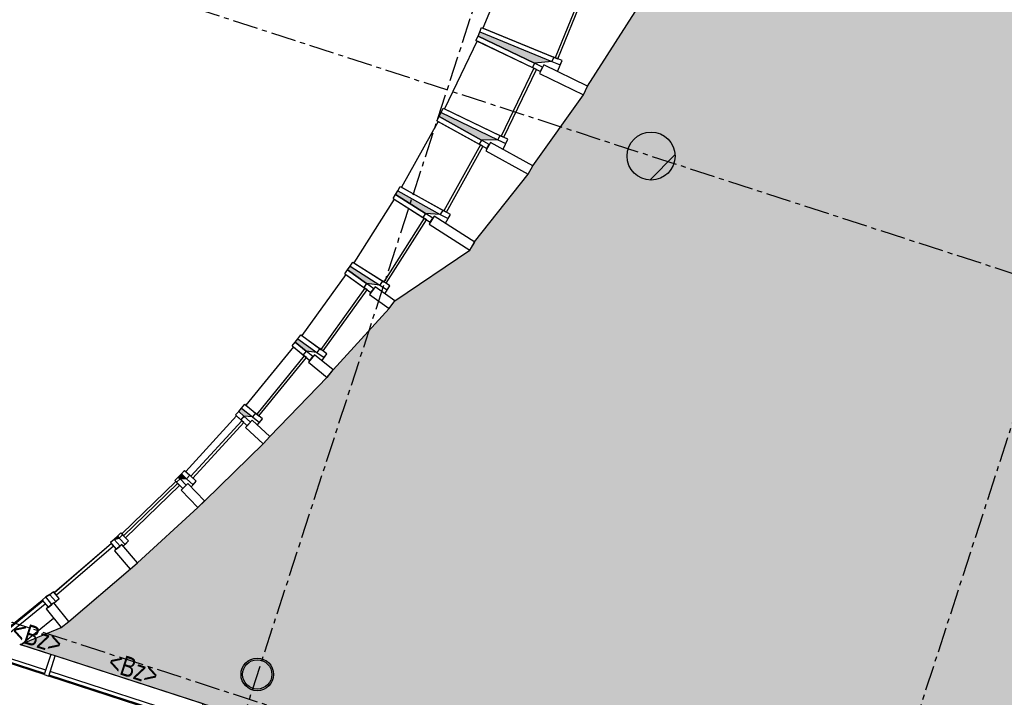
# Model space of a CAD drawing. Header units: millimetres. Extents: x -4106 to 114694, y -37499 to 54647.
# Tile 18 of 109: x 42789 to 55085, y -14794 to -6332. Entities that reach past the tile are written whole.
import ezdxf
from ezdxf.enums import TextEntityAlignment as Align

# ---------------------------------------------------------------- set-up
doc = ezdxf.new("R2010")
doc.units = ezdxf.units.MM
doc.header["$LTSCALE"] = 50
doc.linetypes.add('B0301', pattern=[25, 12.5, -6.25, 0, -6.25])
doc.linetypes.add('XREF_STRAMIEN$0$B0201', pattern=[50, 31.25, -6.25, 6.25, -6.25])
for name, color, linetype in [('FOK_07_STRAMIEN', 13, 'B0301'), ('FOK_22_BINNENWANDEN', 2, 'Continuous'), ('XREF_05-werkset$0$AA01254-_egaal-254', 254, 'Continuous'), ('XREF_05-werkset$0$AA28G---_PREFABBETON', 242, 'Continuous'), ('XREF_05-werkset$0$AA31-O--_GLAS', 242, 'Continuous'), ('XREF_05-werkset$0$AI31----_BUITENKOZ', 242, 'Continuous'), ('XREF_05-werkset$0$AI31-O--_GLAS', 242, 'Continuous'), ('XREF_05-werkset$0$AL28G---_PREFABBETON', 4, 'Continuous'), ('XREF_05-werkset$0$AL28MH--_METAAL', 3, 'Continuous'), ('XREF_05-werkset$0$AL28XH2-_STAAL', 4, 'Continuous'), ('XREF_05-werkset$0$AL31----_BUITENKOZ', 2, 'Continuous'), ('XREF_05-werkset$0$AL31-O--_GLAS', 1, 'Continuous'), ('XREF_05-werkset$0$AL31XH4-_ALUMINIUM', 2, 'Continuous'), ('XREF_05-werkset$0$AT$1A---_ALGEMEEN', 7, 'Continuous'), ('XREF_05_PLAFOND$0$AI45----_PLAFONDAFW', 2, 'Continuous'), ('XREF_STRAMIEN$0$AL$7A---_STRAMIEN', 1, 'XREF_STRAMIEN$0$B0201')]:
    doc.layers.add(name, color=color, linetype=linetype)
doc.styles.add('XREF_05-werkset$0$02_100', font='ABTPR.SHX', dxfattribs={"width": 0.8, "height": 250})

# ---------------------------------------------------------------- blocks, each defined once
blk = doc.blocks.new('XREF_05-werkset$0$V-H-28G001_B09145W02')
at = {"layer": 'XREF_05-werkset$0$AA28G---_PREFABBETON'}
h = blk.add_hatch(color=254, dxfattribs=at)
edge = h.paths.add_edge_path()
edge.add_arc((0, 0), 300, 0, 360)
h = blk.add_hatch(dxfattribs=at)
h.set_pattern_fill('KALKZST', color=1, scale=880, style=0)
h.set_pattern_definition([(45, (-25612.5, -9670.3), (-390.278, 390.278), [])])
edge = h.paths.add_edge_path()
edge.add_arc((0, 0), 300, 0, 360)
at = {"layer": 'XREF_05-werkset$0$AL28G---_PREFABBETON'}
blk.add_circle((0, 0), 300, dxfattribs=at)
blk = doc.blocks.new('XREF_05-werkset$0$281B406F')
for radius in [203, 183]:
    blk.add_circle((0, 0), radius)
blk = doc.blocks.new('XREF_05-werkset$0$V-H-28X00A_09145B1')
blk.add_blockref('XREF_05-werkset$0$V-H-28G001_B09145W02', (50674, -8035))
at = {"layer": 'XREF_05-werkset$0$AL28XH2-_STAAL'}
blk.add_blockref('XREF_05-werkset$0$281B406F', (45756, -14508), dxfattribs=at)
blk = doc.blocks.new('XREF_05-werkset$0$V-K-39-004_B09145W02')
at = {"color": 0, "linetype": 'ByBlock'}
blk.add_lwpolyline([(60, 0), (60, 265), (0, 265), (0, 0)], close=True, dxfattribs=at)
blk = doc.blocks.new('XREF_05-werkset$0$V-K-39-004Y_B09145W02')
at = {"color": 0, "linetype": 'ByBlock'}
blk.add_lwpolyline([(-60, 0), (-60, 265), (0, 265), (0, 0)], close=True, dxfattribs=at)
blk = doc.blocks.new('XREF_05-werkset$0$V-H-31-00MY_B09145W02')
at = {"layer": 'XREF_05-werkset$0$AI31----_BUITENKOZ'}
for p, q in [((-60, 132.5), (-2000, 132.5)), ((-60, -132.5), (-2000, -132.5))]:
    blk.add_line(p, q, dxfattribs=at)
at = {"layer": 'XREF_05-werkset$0$AL31----_BUITENKOZ'}
for p, q in [((-60, -72.5), (-2000, -72.5)), ((-60, -117.5), (-2000, -117.5))]:
    blk.add_line(p, q, dxfattribs=at)
for name, p in [('XREF_05-werkset$0$V-K-39-004_B09145W02', (-2060, -132.5)), ('XREF_05-werkset$0$V-K-39-004Y_B09145W02', (0, -132.5))]:
    blk.add_blockref(name, p, dxfattribs=at)
blk = doc.blocks.new('XREF_05-werkset')
at = {"layer": 'XREF_05-werkset$0$AA01254-_egaal-254'}
h = blk.add_hatch(color=256, dxfattribs=at)
edge = h.paths.add_edge_path()
edge.add_arc((59874, 10809), 8341, 230.9021, 359.4115)
edge.add_line((68215, 10723), (67969, -22305))
edge.add_line((67969, -22305), (67964, -22304))
edge.add_line((67964, -22304), (42794, -14135))
edge.add_line((42794, -14135), (43309, -13923))
edge.add_line((43309, -13923), (43403, -13848))
edge.add_line((43403, -13848), (44171, -13191))
edge.add_line((44171, -13191), (44261, -13113))
edge.add_line((44261, -13113), (45014, -12423))
edge.add_line((45014, -12423), (45100, -12340))
edge.add_line((45100, -12340), (45832, -11626))
edge.add_line((45832, -11626), (45913, -11537))
edge.add_line((45913, -11537), (46628, -10798))
edge.add_line((46628, -10798), (46704, -10705))
edge.add_line((46704, -10705), (47403, -9939))
edge.add_line((47403, -9939), (47474, -9842))
edge.add_line((47474, -9842), (48410, -9209))
edge.add_line((48410, -9209), (48470, -9105))
edge.add_line((48470, -9105), (49140, -8262))
edge.add_line((49140, -8262), (49199, -8157))
edge.add_line((49199, -8157), (49830, -7269))
edge.add_line((49830, -7269), (49882, -7161))
edge.add_line((49882, -7161), (50475, -6233))
edge.add_line((50475, -6233), (50521, -6122))
edge.add_line((50521, -6122), (51072, -5154))
edge.add_line((51072, -5154), (51111, -5040))
edge.add_line((51111, -5040), (51615, -4031))
edge.add_line((51615, -4031), (51647, -3916))
edge.add_line((51647, -3916), (52098, -2868))
edge.add_line((52098, -2868), (52123, -2751))
edge.add_line((52123, -2751), (52515, -1667))
edge.add_line((52515, -1667), (52533, -1548))
edge.add_line((52533, -1548), (52858, -430))
edge.add_line((52858, -430), (52869, -310))
edge.add_line((52869, -310), (53119, 838))
edge.add_line((53119, 838), (53124, 958))
edge.add_line((53124, 958), (53290, 2131))
edge.add_line((53290, 2131), (53287, 2251))
edge.add_line((53287, 2251), (53361, 3440))
edge.add_line((53361, 3440), (53327, 4757))
edge.add_line((53327, 4757), (53311, 4876))
edge.add_line((53311, 4876), (53210, 5801))
edge.add_line((53210, 5801), (54613, 4335))
at = {"layer": 'XREF_05-werkset$0$AA31-O--_GLAS'}
for points in [[(49435, -6856), (49220, -6877), (48513, -6537), (48535, -6486)], [(48053, -7492), (48760, -7832), (48557, -7836), (48027, -7541)], [(47512, -8468), (48042, -8763), (47856, -8751), (47484, -8515)], [(46916, -9410), (47287, -9646), (47122, -9627), (46884, -9456)], [(46264, -10316), (46502, -10487), (46366, -10470), (46230, -10360)], [(45525, -11224), (45561, -11182), (45697, -11292), (45590, -11283)], [(44770, -12045), (44809, -12005), (44874, -12064), (44792, -12067)], [(44009, -12782), (43968, -12820), (43970, -12822), (44031, -12805)], [(43165, -13512), (43117, -13541), (43167, -13514)]]:
    blk.add_hatch(color=252, dxfattribs=at).paths.add_polyline_path(points)
at = {"layer": 'XREF_05-werkset$0$AA01254-_egaal-254'}
blk.add_lwpolyline([(67964, -22304), (42794, -14135), (43309, -13923), (43403, -13848), (44171, -13191), (44261, -13113), (45014, -12423), (45100, -12340), (45832, -11626), (45913, -11537), (46628, -10798), (46704, -10705), (47403, -9939), (47474, -9842), (48410, -9209), (48470, -9105), (49140, -8262), (49199, -8157), (49830, -7269), (49882, -7161), (50475, -6233)], dxfattribs=at)
at = {"layer": 'XREF_05-werkset$0$AI31----_BUITENKOZ'}
for points in [[(43095, -14511), (42257, -14240), (43071, -13579)], [(43177, -14259), (42803, -14138), (43213, -13805)]]:
    blk.add_lwpolyline(points, dxfattribs=at)
at = {"layer": 'XREF_05-werkset$0$AI31-O--_GLAS'}
for points in [[(49435, -6856), (49220, -6877), (48513, -6537), (48535, -6486)], [(48053, -7492), (48760, -7832), (48557, -7836), (48027, -7541)], [(47512, -8468), (48042, -8763), (47856, -8751), (47484, -8515)], [(46916, -9410), (47287, -9646), (47122, -9627), (46884, -9456)], [(46264, -10316), (46502, -10487), (46366, -10470), (46230, -10360)], [(45525, -11224), (45561, -11182), (45697, -11292), (45590, -11283)], [(44770, -12045), (44809, -12005), (44874, -12064), (44792, -12067)], [(44009, -12782), (43968, -12820), (43970, -12822), (44031, -12805)], [(43165, -13512), (43117, -13541), (43117, -13541), (43167, -13514)]]:
    blk.add_lwpolyline(points, close=True, dxfattribs=at)
at = {"layer": 'XREF_05-werkset$0$AL28MH--_METAAL'}
for points in [[(49829, -7270), (49881, -7162), (49333, -6898), (49281, -7006)], [(49139, -8263), (49198, -8158), (48669, -7864), (48611, -7969)], [(48409, -9210), (48474, -9109), (47965, -8785), (47901, -8887)], [(47402, -9940), (47473, -9843), (47229, -9667), (47159, -9765)], [(46627, -10799), (46703, -10706), (46470, -10516), (46395, -10609)], [(45831, -11627), (45912, -11538), (45691, -11335), (45610, -11424)], [(45013, -12424), (45099, -12341), (44890, -12125), (44804, -12209)], [(44170, -13192), (44260, -13114), (44065, -12886), (43974, -12965)], [(43308, -13924), (43402, -13849), (43214, -13615), (43121, -13690)]]:
    blk.add_lwpolyline(points, close=True, dxfattribs=at)
at = {"layer": 'XREF_05-werkset$0$AL31----_BUITENKOZ'}
for points in [[(43100, -14497), (42288, -14234), (43080, -13591)], [(43114, -14454), (42381, -14217), (43108, -13626)]]:
    blk.add_lwpolyline(points, dxfattribs=at)
at = {"layer": 'XREF_05-werkset$0$AL31-O--_GLAS', "extrusion": (-0.905733, 0.372282, 0.202618)}
for p, q in [((48932, -5568), (48574, -6437)), ((49832, -5938), (49475, -6807)), ((48535, -6486), (48558, -6430)), ((48535, -6486), (49435, -6856)), ((48558, -6430), (49458, -6800)), ((48574, -6437), (49475, -6807))]:
    blk.add_line(p, q, dxfattribs=at)
at = {"layer": 'XREF_05-werkset$0$AL31-O--_GLAS'}
for p, q in [((49832, -5938), (49475, -6807)), ((49508, -6821), (49865, -5951)), ((49475, -6807), (49508, -6821)), ((49210, -6939), (48802, -7786)), ((48834, -7801), (49242, -6954)), ((49242, -6954), (49210, -6939)), ((48802, -7786), (48834, -7801)), ((48544, -7897), (48087, -8719)), ((48118, -8736), (48575, -7914)), ((48575, -7914), (48544, -7897)), ((48087, -8719), (48118, -8736)), ((47839, -8812), (47335, -9605)), ((47364, -9624), (47868, -8831)), ((47868, -8831), (47839, -8812)), ((47101, -9686), (46552, -10449)), ((46580, -10469), (47130, -9707)), ((47130, -9707), (47101, -9686)), ((47335, -9605), (47364, -9624)), ((46552, -10449), (46580, -10469)), ((46342, -10528), (45749, -11257)), ((45776, -11279), (46369, -10550)), ((46369, -10550), (46342, -10528)), ((45749, -11257), (45776, -11279)), ((45563, -11340), (44927, -12032)), ((44953, -12056), (45589, -11363)), ((45589, -11363), (45563, -11340)), ((44927, -12032), (44953, -12056)), ((44761, -12122), (44086, -12776)), ((44111, -12801), (44786, -12147)), ((44786, -12147), (44761, -12122)), ((44086, -12776), (44111, -12801)), ((43936, -12875), (43224, -13489)), ((43247, -13515), (43959, -12902)), ((43959, -12902), (43936, -12875)), ((43224, -13489), (43247, -13515))]:
    blk.add_line(p, q, dxfattribs=at)
at = {"layer": 'XREF_05-werkset$0$AL31-O--_GLAS', "extrusion": (0.905733, -0.372282, -0.202618)}
blk.add_line((49508, -6821), (49865, -5951), dxfattribs=at)
at = {"layer": 'XREF_05-werkset$0$AL31-O--_GLAS', "extrusion": (-0.38017, -0.924917, -1.62854e-05)}
for p, q in [((48535, -6486), (49435, -6856)), ((48574, -6437), (49475, -6807)), ((49475, -6807), (49508, -6821))]:
    blk.add_line(p, q, dxfattribs=at)
at = {"layer": 'XREF_05-werkset$0$AL31-O--_GLAS', "extrusion": (0.38017, 0.924917, 1.62854e-05)}
blk.add_line((48558, -6430), (49458, -6800), dxfattribs=at)
at = {"layer": 'XREF_05-werkset$0$AL31-O--_GLAS', "extrusion": (-0.88873, 0.427853, 0.164622)}
for p, q in [((48503, -6598), (48095, -7445)), ((48487, -6591), (48513, -6537)), ((48487, -6591), (49194, -6931)), ((48503, -6598), (49210, -6939)), ((48513, -6537), (49220, -6877)), ((49210, -6939), (48802, -7786)), ((48053, -7492), (48079, -7438)), ((48053, -7492), (48760, -7832)), ((48079, -7438), (48786, -7778)), ((48095, -7445), (48802, -7786))]:
    blk.add_line(p, q, dxfattribs=at)
at = {"layer": 'XREF_05-werkset$0$AL31-O--_GLAS', "extrusion": (-0.433773, -0.901022, -1.68293e-05)}
for p, q in [((48487, -6591), (49194, -6931)), ((48053, -7492), (48760, -7832)), ((48095, -7445), (48802, -7786)), ((48802, -7786), (48834, -7801))]:
    blk.add_line(p, q, dxfattribs=at)
at = {"layer": 'XREF_05-werkset$0$AL31-O--_GLAS', "extrusion": (0.433773, 0.901022, 1.68293e-05)}
for p, q in [((48503, -6598), (49210, -6939)), ((48513, -6537), (49220, -6877)), ((49242, -6954), (49210, -6939)), ((48079, -7438), (48786, -7778))]:
    blk.add_line(p, q, dxfattribs=at)
at = {"layer": 'XREF_05-werkset$0$AL31-O--_GLAS', "extrusion": (0.88873, -0.427853, -0.164622)}
blk.add_line((48834, -7801), (49242, -6954), dxfattribs=at)
at = {"layer": 'XREF_05-werkset$0$AL31-O--_GLAS', "extrusion": (-0.866834, 0.481885, 0.128004)}
for p, q in [((48014, -7603), (47557, -8424)), ((47998, -7594), (48027, -7541)), ((47998, -7594), (48528, -7888)), ((48014, -7603), (48544, -7897)), ((48027, -7541), (48557, -7836)), ((48544, -7897), (48087, -8719)), ((47512, -8468), (47541, -8415)), ((47512, -8468), (48042, -8763)), ((47541, -8415), (48072, -8710)), ((47557, -8424), (48087, -8719))]:
    blk.add_line(p, q, dxfattribs=at)
at = {"layer": 'XREF_05-werkset$0$AL31-O--_GLAS', "extrusion": (-0.48588, -0.874026, 2.04855e-05)}
for p, q in [((47998, -7594), (48528, -7888)), ((47512, -8468), (48042, -8763)), ((47557, -8424), (48087, -8719)), ((48087, -8719), (48118, -8736))]:
    blk.add_line(p, q, dxfattribs=at)
at = {"layer": 'XREF_05-werkset$0$AL31-O--_GLAS', "extrusion": (0.48588, 0.874026, -2.04855e-05)}
for p, q in [((48014, -7603), (48544, -7897)), ((48027, -7541), (48557, -7836)), ((48575, -7914), (48544, -7897)), ((47541, -8415), (48072, -8710))]:
    blk.add_line(p, q, dxfattribs=at)
at = {"layer": 'XREF_05-werkset$0$AL31-O--_GLAS', "extrusion": (0.866834, -0.481885, -0.128004)}
blk.add_line((48118, -8736), (48575, -7914), dxfattribs=at)
at = {"layer": 'XREF_05-werkset$0$AL31-O--_GLAS', "extrusion": (-0.840337, 0.533977, 0.093286)}
for p, q in [((47467, -8575), (46963, -9369)), ((47452, -8566), (47484, -8515)), ((47452, -8566), (47823, -8802)), ((47467, -8575), (47839, -8812)), ((47484, -8515), (47856, -8751)), ((47839, -8812), (47335, -9605)), ((46916, -9410), (46948, -9359)), ((46916, -9410), (47287, -9646)), ((46948, -9359), (47319, -9595)), ((46963, -9369), (47335, -9605))]:
    blk.add_line(p, q, dxfattribs=at)
at = {"layer": 'XREF_05-werkset$0$AL31-O--_GLAS', "extrusion": (-0.536318, -0.844016, -1.77929e-05)}
for p, q in [((47452, -8566), (47823, -8802)), ((46916, -9410), (47287, -9646)), ((46963, -9369), (47335, -9605)), ((47335, -9605), (47364, -9624))]:
    blk.add_line(p, q, dxfattribs=at)
at = {"layer": 'XREF_05-werkset$0$AL31-O--_GLAS', "extrusion": (0.536318, 0.844016, 1.77929e-05)}
for p, q in [((47467, -8575), (47839, -8812)), ((47484, -8515), (47856, -8751)), ((47868, -8831), (47839, -8812)), ((46948, -9359), (47319, -9595))]:
    blk.add_line(p, q, dxfattribs=at)
at = {"layer": 'XREF_05-werkset$0$AL31-O--_GLAS', "extrusion": (0.840337, -0.533977, -0.093286)}
blk.add_line((47364, -9624), (47868, -8831), dxfattribs=at)
at = {"layer": 'XREF_05-werkset$0$AL31-O--_GLAS', "extrusion": (-0.809532, 0.583775, 0.062165)}
for p, q in [((46849, -9504), (46884, -9456)), ((46884, -9456), (47122, -9627)), ((46864, -9515), (46314, -10277)), ((46849, -9504), (47087, -9676)), ((46864, -9515), (47101, -9686)), ((47101, -9686), (46552, -10449)), ((46264, -10316), (46299, -10267)), ((46264, -10316), (46502, -10487)), ((46299, -10267), (46537, -10438)), ((46314, -10277), (46552, -10449))]:
    blk.add_line(p, q, dxfattribs=at)
at = {"layer": 'XREF_05-werkset$0$AL31-O--_GLAS', "extrusion": (0.584906, 0.811101, -1.17758e-11)}
for p, q in [((46884, -9456), (47122, -9627)), ((46864, -9515), (47101, -9686)), ((47130, -9707), (47101, -9686)), ((46299, -10267), (46537, -10438))]:
    blk.add_line(p, q, dxfattribs=at)
at = {"layer": 'XREF_05-werkset$0$AL31-O--_GLAS', "extrusion": (-0.584906, -0.811101, 1.17758e-11)}
for p, q in [((46849, -9504), (47087, -9676)), ((46264, -10316), (46502, -10487)), ((46314, -10277), (46552, -10449)), ((46552, -10449), (46580, -10469))]:
    blk.add_line(p, q, dxfattribs=at)
at = {"layer": 'XREF_05-werkset$0$AL31-O--_GLAS', "extrusion": (0.809532, -0.583775, -0.062165)}
blk.add_line((46580, -10469), (47130, -9707), dxfattribs=at)
at = {"layer": 'XREF_05-werkset$0$AL31-O--_GLAS', "extrusion": (-0.775057, 0.630797, 0.037182)}
for p, q in [((46207, -10417), (45613, -11146)), ((46193, -10406), (46230, -10360)), ((46193, -10406), (46328, -10516)), ((46207, -10417), (46342, -10528)), ((46230, -10360), (46366, -10470)), ((46342, -10528), (45749, -11257)), ((45561, -11182), (45599, -11135)), ((45561, -11182), (45697, -11292)), ((45599, -11135), (45735, -11246)), ((45613, -11146), (45749, -11257))]:
    blk.add_line(p, q, dxfattribs=at)
at = {"layer": 'XREF_05-werkset$0$AL31-O--_GLAS', "extrusion": (-0.631234, -0.775593, -1.18151e-05)}
for p, q in [((46193, -10406), (46328, -10516)), ((45561, -11182), (45697, -11292)), ((45613, -11146), (45749, -11257)), ((45749, -11257), (45776, -11279))]:
    blk.add_line(p, q, dxfattribs=at)
at = {"layer": 'XREF_05-werkset$0$AL31-O--_GLAS', "extrusion": (0.631234, 0.775593, 1.18151e-05)}
for p, q in [((46207, -10417), (46342, -10528)), ((46230, -10360), (46366, -10470)), ((46369, -10550), (46342, -10528)), ((45599, -11135), (45735, -11246))]:
    blk.add_line(p, q, dxfattribs=at)
at = {"layer": 'XREF_05-werkset$0$AL31-O--_GLAS', "extrusion": (0.775057, -0.630797, -0.037182)}
blk.add_line((45776, -11279), (46369, -10550), dxfattribs=at)
at = {"layer": 'XREF_05-werkset$0$AL31-O--_GLAS', "extrusion": (-0.736883, 0.675759, 0.018786)}
for p, q in [((45498, -11280), (44862, -11973)), ((45484, -11268), (45525, -11224)), ((45484, -11268), (45549, -11327)), ((45498, -11280), (45563, -11340)), ((45525, -11224), (45590, -11283)), ((45563, -11340), (44927, -12032)), ((44809, -12005), (44849, -11961)), ((44809, -12005), (44874, -12064)), ((44849, -11961), (44914, -12020)), ((44862, -11973), (44927, -12032))]:
    blk.add_line(p, q, dxfattribs=at)
at = {"layer": 'XREF_05-werkset$0$AL31-O--_GLAS', "extrusion": (-0.675878, -0.737013, 7.19714e-11)}
for p, q in [((45484, -11268), (45549, -11327)), ((44809, -12005), (44874, -12064)), ((44862, -11973), (44927, -12032)), ((44927, -12032), (44953, -12056))]:
    blk.add_line(p, q, dxfattribs=at)
at = {"layer": 'XREF_05-werkset$0$AL31-O--_GLAS', "extrusion": (0.675878, 0.737013, -7.19714e-11)}
for p, q in [((45498, -11280), (45563, -11340)), ((45525, -11224), (45590, -11283)), ((45589, -11363), (45563, -11340)), ((44849, -11961), (44914, -12020))]:
    blk.add_line(p, q, dxfattribs=at)
at = {"layer": 'XREF_05-werkset$0$AL31-O--_GLAS', "extrusion": (0.736883, -0.675759, -0.018786)}
blk.add_line((44953, -12056), (45589, -11363), dxfattribs=at)
at = {"layer": 'XREF_05-werkset$0$AL31-O--_GLAS', "extrusion": (-0.69608, 0.717933, 0.006701)}
for p, q in [((44727, -12086), (44770, -12045)), ((44770, -12045), (44792, -12067)), ((44739, -12099), (44064, -12754)), ((44761, -12122), (44086, -12776)), ((44727, -12086), (44749, -12109)), ((44739, -12099), (44761, -12122)), ((44009, -12782), (44052, -12741)), ((44009, -12782), (44031, -12805)), ((44052, -12741), (44074, -12763)), ((44064, -12754), (44086, -12776))]:
    blk.add_line(p, q, dxfattribs=at)
at = {"layer": 'XREF_05-werkset$0$AL31-O--_GLAS', "extrusion": (0.717949, 0.696096, -9.37919e-11)}
for p, q in [((44770, -12045), (44792, -12067)), ((44739, -12099), (44761, -12122)), ((44786, -12147), (44761, -12122)), ((44052, -12741), (44074, -12763))]:
    blk.add_line(p, q, dxfattribs=at)
at = {"layer": 'XREF_05-werkset$0$AL31-O--_GLAS', "extrusion": (0.69608, -0.717933, -0.006701)}
blk.add_line((44111, -12801), (44786, -12147), dxfattribs=at)
at = {"layer": 'XREF_05-werkset$0$AL31-O--_GLAS', "extrusion": (-0.717949, -0.696096, 9.37919e-11)}
for p, q in [((44727, -12086), (44749, -12109)), ((44009, -12782), (44031, -12805)), ((44064, -12754), (44086, -12776)), ((44086, -12776), (44111, -12801))]:
    blk.add_line(p, q, dxfattribs=at)
at = {"layer": 'XREF_05-werkset$0$AL31-O--_GLAS', "extrusion": (-0.652781, 0.757547, 0.000728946)}
for p, q in [((43934, -12873), (43222, -13486)), ((43936, -12875), (43224, -13489)), ((43922, -12859), (43968, -12820)), ((43922, -12859), (43925, -12862)), ((43934, -12873), (43936, -12875)), ((43968, -12820), (43970, -12822)), ((43165, -13512), (43210, -13473)), ((43165, -13512), (43167, -13514)), ((43210, -13473), (43213, -13475)), ((43222, -13486), (43224, -13489))]:
    blk.add_line(p, q, dxfattribs=at)
at = {"layer": 'XREF_05-werkset$0$AL31-O--_GLAS', "extrusion": (0.652781, -0.757547, -0.000728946)}
blk.add_line((43247, -13515), (43959, -12902), dxfattribs=at)
at = {"layer": 'XREF_05-werkset$0$AL31-O--_GLAS', "extrusion": (-0.757547, -0.652781, 1.16052e-10)}
for p, q in [((43922, -12859), (43925, -12862)), ((43165, -13512), (43167, -13514)), ((43222, -13486), (43224, -13489)), ((43224, -13489), (43247, -13515))]:
    blk.add_line(p, q, dxfattribs=at)
at = {"layer": 'XREF_05-werkset$0$AL31-O--_GLAS', "extrusion": (0.757547, 0.652781, -1.16052e-10)}
for p, q in [((43934, -12873), (43936, -12875)), ((43959, -12902), (43936, -12875)), ((43968, -12820), (43970, -12822)), ((43210, -13473), (43213, -13475))]:
    blk.add_line(p, q, dxfattribs=at)
at = {"layer": 'XREF_05-werkset$0$AL31XH4-_ALUMINIUM'}
for p, q in [((49220, -6877), (49194, -6931)), ((49320, -6925), (49220, -6877)), ((49458, -6800), (49435, -6856)), ((49435, -6856), (49539, -6898)), ((49562, -6843), (49458, -6800)), ((49539, -6898), (49562, -6843)), ((49194, -6931), (49294, -6979)), ((49294, -6979), (49320, -6925)), ((48557, -7836), (48528, -7888)), ((48654, -7890), (48557, -7836)), ((48786, -7778), (48760, -7832)), ((48760, -7832), (48860, -7880)), ((48886, -7826), (48786, -7778)), ((48860, -7880), (48886, -7826)), ((48528, -7888), (48625, -7942)), ((48625, -7942), (48654, -7890)), ((48072, -8710), (48042, -8763)), ((48169, -8764), (48072, -8710)), ((47856, -8751), (47823, -8802)), ((47823, -8802), (47917, -8861)), ((47949, -8811), (47856, -8751)), ((47917, -8861), (47949, -8811)), ((48042, -8763), (48139, -8816)), ((48139, -8816), (48169, -8764)), ((47122, -9627), (47087, -9676)), ((47087, -9676), (47176, -9740)), ((47211, -9692), (47122, -9627)), ((47176, -9740), (47211, -9692)), ((47319, -9595), (47287, -9646)), ((47287, -9646), (47380, -9705)), ((47413, -9655), (47319, -9595)), ((47380, -9705), (47413, -9655)), ((46537, -10438), (46502, -10487)), ((46626, -10503), (46537, -10438)), ((46366, -10470), (46328, -10516)), ((46328, -10516), (46414, -10586)), ((46451, -10539), (46366, -10470)), ((46414, -10586), (46451, -10539)), ((46502, -10487), (46591, -10551)), ((46591, -10551), (46626, -10503)), ((45590, -11283), (45549, -11327)), ((45671, -11358), (45590, -11283)), ((45735, -11246), (45697, -11292)), ((45697, -11292), (45782, -11362)), ((45820, -11315), (45735, -11246)), ((45549, -11327), (45631, -11402)), ((45631, -11402), (45671, -11358)), ((45782, -11362), (45820, -11315)), ((44914, -12020), (44874, -12064)), ((44995, -12095), (44914, -12020)), ((44792, -12067), (44749, -12109)), ((44749, -12109), (44825, -12188)), ((44868, -12146), (44792, -12067)), ((44825, -12188), (44868, -12146)), ((44874, -12064), (44955, -12139)), ((44955, -12139), (44995, -12095)), ((44074, -12763), (44031, -12805)), ((44150, -12842), (44074, -12763)), ((43970, -12822), (43925, -12862)), ((43925, -12862), (43996, -12945)), ((44042, -12906), (43970, -12822)), ((43996, -12945), (44042, -12906)), ((44031, -12805), (44107, -12884)), ((44107, -12884), (44150, -12842)), ((43213, -13475), (43167, -13514)), ((43167, -13514), (43239, -13598)), ((43284, -13559), (43213, -13475)), ((43071, -13579), (43145, -13670)), ((43192, -13633), (43117, -13541)), ((43144, -13671), (43191, -13633)), ((43239, -13598), (43284, -13559))]:
    blk.add_line(p, q, dxfattribs=at)
at = {"layer": 'XREF_05-werkset$0$AL31XH4-_ALUMINIUM', "extrusion": (-0.88873, 0.427853, 0.164622)}
for p, q in [((49220, -6877), (49194, -6931)), ((48786, -7778), (48760, -7832))]:
    blk.add_line(p, q, dxfattribs=at)
at = {"layer": 'XREF_05-werkset$0$AL31XH4-_ALUMINIUM', "extrusion": (0.433773, 0.901022, 1.68293e-05)}
for p, q in [((49320, -6925), (49220, -6877)), ((48886, -7826), (48786, -7778))]:
    blk.add_line(p, q, dxfattribs=at)
at = {"layer": 'XREF_05-werkset$0$AL31XH4-_ALUMINIUM', "extrusion": (-0.905733, 0.372282, 0.202618)}
blk.add_line((49458, -6800), (49435, -6856), dxfattribs=at)
at = {"layer": 'XREF_05-werkset$0$AL31XH4-_ALUMINIUM', "extrusion": (-0.38017, -0.924917, -1.62854e-05)}
blk.add_line((49435, -6856), (49539, -6898), dxfattribs=at)
at = {"layer": 'XREF_05-werkset$0$AL31XH4-_ALUMINIUM', "extrusion": (0.38017, 0.924917, 1.62854e-05)}
blk.add_line((49562, -6843), (49458, -6800), dxfattribs=at)
at = {"layer": 'XREF_05-werkset$0$AL31XH4-_ALUMINIUM', "extrusion": (0.905733, -0.372282, -0.202618)}
blk.add_line((49505, -6981), (49562, -6843), dxfattribs=at)
at = {"layer": 'XREF_05-werkset$0$AL31XH4-_ALUMINIUM', "extrusion": (-0.433773, -0.901022, -1.68293e-05)}
for p, q in [((49194, -6931), (49294, -6979)), ((48760, -7832), (48860, -7880))]:
    blk.add_line(p, q, dxfattribs=at)
at = {"layer": 'XREF_05-werkset$0$AL31XH4-_ALUMINIUM', "extrusion": (0.88873, -0.427853, -0.164622)}
for p, q in [((49294, -6979), (49320, -6925)), ((48826, -7951), (48886, -7826))]:
    blk.add_line(p, q, dxfattribs=at)
at = {"layer": 'XREF_05-werkset$0$AL31XH4-_ALUMINIUM', "extrusion": (-0.866834, 0.481885, 0.128004)}
for p, q in [((48557, -7836), (48528, -7888)), ((48072, -8710), (48042, -8763))]:
    blk.add_line(p, q, dxfattribs=at)
at = {"layer": 'XREF_05-werkset$0$AL31XH4-_ALUMINIUM', "extrusion": (0.48588, 0.874026, -2.04855e-05)}
for p, q in [((48654, -7890), (48557, -7836)), ((48169, -8764), (48072, -8710))]:
    blk.add_line(p, q, dxfattribs=at)
at = {"layer": 'XREF_05-werkset$0$AL31XH4-_ALUMINIUM', "extrusion": (-0.48588, -0.874026, 2.04855e-05)}
for p, q in [((48528, -7888), (48625, -7942)), ((48042, -8763), (48139, -8816))]:
    blk.add_line(p, q, dxfattribs=at)
at = {"layer": 'XREF_05-werkset$0$AL31XH4-_ALUMINIUM', "extrusion": (0.866834, -0.481885, -0.128004)}
for p, q in [((48625, -7942), (48654, -7890)), ((48107, -8875), (48169, -8764))]:
    blk.add_line(p, q, dxfattribs=at)
at = {"layer": 'XREF_05-werkset$0$AL31XH4-_ALUMINIUM', "extrusion": (-0.840337, 0.533977, 0.093286)}
for p, q in [((47856, -8751), (47823, -8802)), ((47319, -9595), (47287, -9646))]:
    blk.add_line(p, q, dxfattribs=at)
at = {"layer": 'XREF_05-werkset$0$AL31XH4-_ALUMINIUM', "extrusion": (-0.536318, -0.844016, -1.77929e-05)}
for p, q in [((47823, -8802), (47917, -8861)), ((47287, -9646), (47380, -9705))]:
    blk.add_line(p, q, dxfattribs=at)
at = {"layer": 'XREF_05-werkset$0$AL31XH4-_ALUMINIUM', "extrusion": (0.536318, 0.844016, 1.77929e-05)}
for p, q in [((47949, -8811), (47856, -8751)), ((47413, -9655), (47319, -9595))]:
    blk.add_line(p, q, dxfattribs=at)
at = {"layer": 'XREF_05-werkset$0$AL31XH4-_ALUMINIUM', "extrusion": (0.840337, -0.533977, -0.093286)}
for p, q in [((47917, -8861), (47949, -8811)), ((47349, -9754), (47413, -9655))]:
    blk.add_line(p, q, dxfattribs=at)
at = {"layer": 'XREF_05-werkset$0$AL31XH4-_ALUMINIUM', "extrusion": (-0.809532, 0.583775, 0.062165)}
for p, q in [((47122, -9627), (47087, -9676)), ((46537, -10438), (46502, -10487))]:
    blk.add_line(p, q, dxfattribs=at)
at = {"layer": 'XREF_05-werkset$0$AL31XH4-_ALUMINIUM', "extrusion": (-0.584906, -0.811101, 1.17758e-11)}
for p, q in [((47087, -9676), (47176, -9740)), ((46502, -10487), (46591, -10551))]:
    blk.add_line(p, q, dxfattribs=at)
at = {"layer": 'XREF_05-werkset$0$AL31XH4-_ALUMINIUM', "extrusion": (0.584906, 0.811101, -1.17758e-11)}
for p, q in [((47211, -9692), (47122, -9627)), ((46626, -10503), (46537, -10438))]:
    blk.add_line(p, q, dxfattribs=at)
at = {"layer": 'XREF_05-werkset$0$AL31XH4-_ALUMINIUM', "extrusion": (0.809532, -0.583775, -0.062165)}
for p, q in [((47176, -9740), (47211, -9692)), ((46562, -10591), (46626, -10503))]:
    blk.add_line(p, q, dxfattribs=at)
at = {"layer": 'XREF_05-werkset$0$AL31XH4-_ALUMINIUM', "extrusion": (-0.775057, 0.630797, 0.037182)}
for p, q in [((46366, -10470), (46328, -10516)), ((45735, -11246), (45697, -11292))]:
    blk.add_line(p, q, dxfattribs=at)
at = {"layer": 'XREF_05-werkset$0$AL31XH4-_ALUMINIUM', "extrusion": (-0.631234, -0.775593, -1.18151e-05)}
for p, q in [((46328, -10516), (46414, -10586)), ((45697, -11292), (45782, -11362))]:
    blk.add_line(p, q, dxfattribs=at)
at = {"layer": 'XREF_05-werkset$0$AL31XH4-_ALUMINIUM', "extrusion": (0.631234, 0.775593, 1.18151e-05)}
for p, q in [((46451, -10539), (46366, -10470)), ((45820, -11315), (45735, -11246))]:
    blk.add_line(p, q, dxfattribs=at)
at = {"layer": 'XREF_05-werkset$0$AL31XH4-_ALUMINIUM', "extrusion": (0.775057, -0.630797, -0.037182)}
for p, q in [((46414, -10586), (46451, -10539)), ((45756, -11394), (45820, -11315))]:
    blk.add_line(p, q, dxfattribs=at)
at = {"layer": 'XREF_05-werkset$0$AL31XH4-_ALUMINIUM', "extrusion": (-0.736883, 0.675759, 0.018786)}
for p, q in [((45590, -11283), (45549, -11327)), ((44914, -12020), (44874, -12064))]:
    blk.add_line(p, q, dxfattribs=at)
at = {"layer": 'XREF_05-werkset$0$AL31XH4-_ALUMINIUM', "extrusion": (0.675878, 0.737013, -7.19714e-11)}
for p, q in [((45671, -11358), (45590, -11283)), ((44995, -12095), (44914, -12020))]:
    blk.add_line(p, q, dxfattribs=at)
at = {"layer": 'XREF_05-werkset$0$AL31XH4-_ALUMINIUM', "extrusion": (-0.675878, -0.737013, 7.19714e-11)}
for p, q in [((45549, -11327), (45631, -11402)), ((44874, -12064), (44955, -12139))]:
    blk.add_line(p, q, dxfattribs=at)
at = {"layer": 'XREF_05-werkset$0$AL31XH4-_ALUMINIUM', "extrusion": (0.736883, -0.675759, -0.018786)}
for p, q in [((45631, -11402), (45671, -11358)), ((44930, -12166), (44995, -12095))]:
    blk.add_line(p, q, dxfattribs=at)
at = {"layer": 'XREF_05-werkset$0$AL31XH4-_ALUMINIUM', "extrusion": (-0.69608, 0.717933, 0.006701)}
for p, q in [((44792, -12067), (44749, -12109)), ((44074, -12763), (44031, -12805))]:
    blk.add_line(p, q, dxfattribs=at)
at = {"layer": 'XREF_05-werkset$0$AL31XH4-_ALUMINIUM', "extrusion": (-0.717949, -0.696096, 9.37919e-11)}
for p, q in [((44749, -12109), (44825, -12188)), ((44031, -12805), (44107, -12884))]:
    blk.add_line(p, q, dxfattribs=at)
at = {"layer": 'XREF_05-werkset$0$AL31XH4-_ALUMINIUM', "extrusion": (0.717949, 0.696096, -9.37919e-11)}
for p, q in [((44868, -12146), (44792, -12067)), ((44150, -12842), (44074, -12763))]:
    blk.add_line(p, q, dxfattribs=at)
at = {"layer": 'XREF_05-werkset$0$AL31XH4-_ALUMINIUM', "extrusion": (0.69608, -0.717933, -0.006701)}
for p, q in [((44825, -12188), (44868, -12146)), ((44083, -12908), (44150, -12842))]:
    blk.add_line(p, q, dxfattribs=at)
at = {"layer": 'XREF_05-werkset$0$AL31XH4-_ALUMINIUM', "extrusion": (-0.652781, 0.757547, 0.000728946)}
for p, q in [((43970, -12822), (43925, -12862)), ((43213, -13475), (43167, -13514))]:
    blk.add_line(p, q, dxfattribs=at)
at = {"layer": 'XREF_05-werkset$0$AL31XH4-_ALUMINIUM', "extrusion": (-0.757547, -0.652781, 1.16052e-10)}
for p, q in [((43925, -12862), (43996, -12945)), ((43167, -13514), (43239, -13598))]:
    blk.add_line(p, q, dxfattribs=at)
at = {"layer": 'XREF_05-werkset$0$AL31XH4-_ALUMINIUM', "extrusion": (0.757547, 0.652781, -1.16052e-10)}
for p, q in [((44042, -12906), (43970, -12822)), ((43284, -13559), (43213, -13475))]:
    blk.add_line(p, q, dxfattribs=at)
at = {"layer": 'XREF_05-werkset$0$AL31XH4-_ALUMINIUM', "extrusion": (0.652781, -0.757547, -0.000728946)}
for p, q in [((43996, -12945), (44042, -12906)), ((43216, -13617), (43284, -13559))]:
    blk.add_line(p, q, dxfattribs=at)
at = {"layer": 'XREF_05-werkset$0$AL31XH4-_ALUMINIUM', "extrusion": (-0.630581, 0.776124, 0)}
blk.add_line((43071, -13579), (43117, -13541), dxfattribs=at)
at = {"layer": 'XREF_05-werkset$0$AL31XH4-_ALUMINIUM', "extrusion": (0.624706, -0.78086, 0)}
for p, q in [((43191, -13633), (43144, -13671)), ((43144, -13671), (43191, -13633))]:
    blk.add_line(p, q, dxfattribs=at)
blk.add_blockref('XREF_05-werkset$0$V-H-28X00A_09145B1', (0, 0))
at = {"rotation": 342.0200000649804}
blk.add_blockref('XREF_05-werkset$0$V-H-31-00MY_B09145W02', (45095, -15021), dxfattribs=at)
at = {"layer": 'XREF_05-werkset$0$AT$1A---_ALGEMEEN', "color": 7, "style": 'XREF_05-werkset$0$02_100', "width": 0.8}
for p in [(42969, -14161), (44172, -14552)]:
    blk.add_text('<Bz>', height=250, rotation=342.02, dxfattribs=at).set_placement(p, align=Align.CENTER)
blk = doc.blocks.new('XREF_STRAMIEN')
at = {"layer": 'XREF_STRAMIEN$0$AL$7A---_STRAMIEN', "ltscale": 0.2}
for p, q in [((4081.1, 7086.3), (99881.1, -24004)), ((4081.1, -1324.5), (99881.1, -32414.8))]:
    blk.add_line(p, q, dxfattribs=at)
for points in [[(64618.3, 43612.9), (43803.8, -20523.9)], [(73029.1, 43612.9), (51413.1, -22993.3)]]:
    blk.add_lwpolyline(points, dxfattribs=at)
blk = doc.blocks.new('XREF_05_PLAFOND')
at = {"layer": 'XREF_05_PLAFOND$0$AI45----_PLAFONDAFW'}
h = blk.add_hatch(dxfattribs=at)
h.set_pattern_fill('_USER,_O', color=256, scale=600, angle=90, pattern_type=0)
h.set_pattern_definition([(81.94, (95233.5, 35104.6), (-594.073, 84.126), [])])
edge = h.paths.add_edge_path(flags=16)
edge.add_arc((41622, 26897), 5450, 0, 360)
h.paths.add_polyline_path([(49934, 30177), (51534, 30177), (51534, 27777), (49934, 27777)], flags=16)
edge = h.paths.add_edge_path(flags=16)
edge.add_arc((86127, 26613), 3800, 0, 360)
edge = h.paths.add_edge_path(flags=16)
edge.add_arc((74999, -10767), 5450, 0, 360)
edge = h.paths.add_edge_path()
edge.add_line((31231, 21828), (22997, 22270))
edge.add_line((22997, 22270), (24807, 36095))
edge.add_line((24807, 36095), (95374, 36095))
edge.add_line((95374, 36095), (86393, -27328))
edge.add_line((86393, -27328), (68974, -21675))
edge.add_line((68974, -21675), (69214, 10716))
edge.add_arc((59885, 10785), 9330, 359.5745, 446.6108)
edge.add_line((60436, 20099), (31231, 21828))
h = blk.add_hatch(dxfattribs=at)
h.set_pattern_fill('_USER,_O', color=256, scale=1800, pattern_type=0)
h.set_pattern_definition([(351.94, (95233.5, 35104.6), (252.378, 1782.22), [])])
edge = h.paths.add_edge_path(flags=16)
edge.add_arc((74999, -10767), 5450, 0, 360)
edge = h.paths.add_edge_path(flags=16)
edge.add_arc((41622, 26897), 5450, 0, 360)
h.paths.add_polyline_path([(49934, 30177), (51534, 30177), (51534, 27777), (49934, 27777)], flags=16)
edge = h.paths.add_edge_path(flags=16)
edge.add_arc((86127, 26613), 3800, 0, 360)
edge = h.paths.add_edge_path()
edge.add_line((31231, 21828), (22997, 22270))
edge.add_line((22997, 22270), (24807, 36095))
edge.add_line((24807, 36095), (95374, 36095))
edge.add_line((95374, 36095), (86393, -27328))
edge.add_line((86393, -27328), (68974, -21675))
edge.add_line((68974, -21675), (69214, 10716))
edge.add_arc((59885, 10785), 9330, 359.5745, 446.6108)
edge.add_line((60436, 20099), (31231, 21828))

msp = doc.modelspace()

# ---------------------------------------------------------------- block references
msp.add_blockref('XREF_05_PLAFOND', (0, 0))
at = {"layer": 'FOK_07_STRAMIEN'}
msp.add_blockref('XREF_STRAMIEN', (0, 0), dxfattribs=at)
at = {"layer": 'FOK_22_BINNENWANDEN'}
msp.add_blockref('XREF_05-werkset', (0, 0), dxfattribs=at)

doc.saveas('drawing.dxf')
